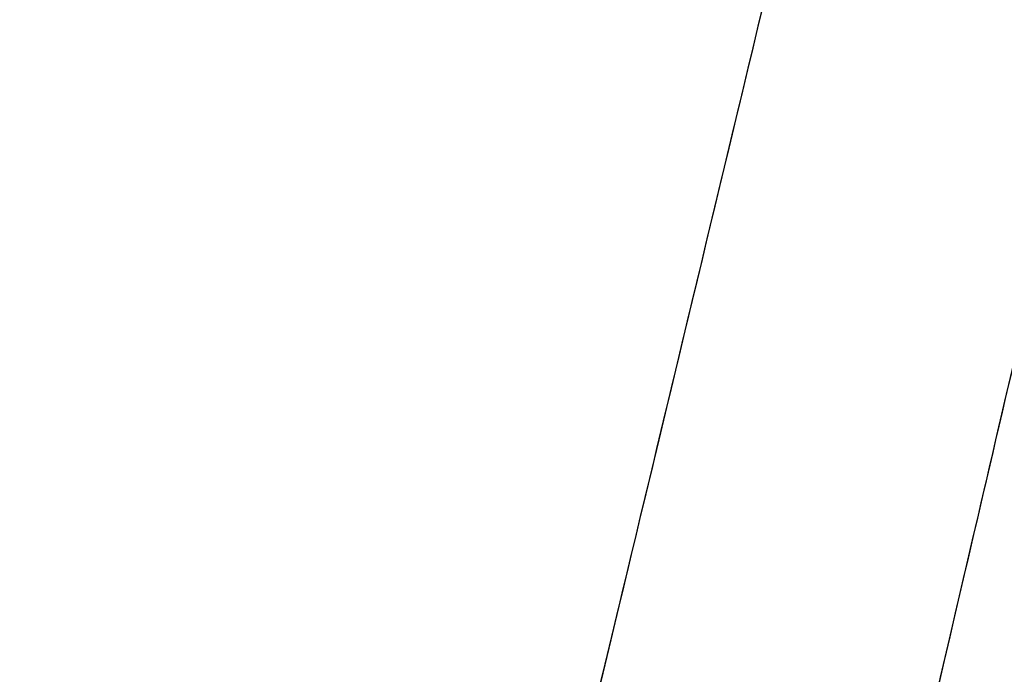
# Model space of a CAD drawing. Header units: centimetres. Extents: x 523 to 698, y 313 to 393.
# Tile 40 of 256: x 538.81 to 539.03, y 315.131 to 315.278. Entities that reach past the tile are written whole.
import ezdxf

# ---------------------------------------------------------------- set-up
doc = ezdxf.new("R2010")
doc.units = ezdxf.units.CM
doc.layers.add('solide1$Calque 01', color=1, linetype='Continuous', true_color=0xff0000)
doc.layers.add('solide1$Calque 02', color=7, linetype='Continuous', true_color=0x1600ff)

msp = doc.modelspace()

# ---------------------------------------------------------------- linework, layer by layer
at = {"layer": 'solide1$Calque 01'}
for points in [[(539.13155, 314.42326, -634.57442), (539.44985, 315.8891, -634.57442), (539.44985, 315.8891, -633.07442), (539.44985, 315.8891, -631.57442), (539.13155, 314.42326, -631.57442), (538.81326, 312.95742, -631.57442), (538.81326, 312.95742, -633.07442), (538.81326, 312.95742, -634.57442), (539.13155, 314.42326, -634.57442)], [(539.13155, 314.42326, -620.37082), (539.44985, 315.8891, -620.37082), (539.44985, 315.8891, -618.87082), (539.44985, 315.8891, -617.37082), (539.13155, 314.42326, -617.37082), (538.81326, 312.95742, -617.37082), (538.81326, 312.95742, -618.87082), (538.81326, 312.95742, -620.37082), (539.13155, 314.42326, -620.37082)]]:
    msp.add_rational_spline(points, [1, 0.707106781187, 1, 0.707106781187, 1, 0.707106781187, 1, 0.707106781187, 1], degree=2, knots=[0, 0, 0, 2.356194, 2.356194, 4.712389, 4.712389, 7.068583, 7.068583, 9.424778, 9.424778, 9.424778], dxfattribs=at)
at = {"layer": 'solide1$Calque 02'}
for points, weights in [([(539.29421, 319.90857, -651.05298), (537.80227, 315.13635, -651.05298), (537.80227, 315.13635, -645.2055)], [1, 0.707106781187, 1]), ([(539.29421, 319.90857, -633.05593), (537.80227, 315.13635, -633.05593), (537.80227, 315.13635, -628.05593)], [1, 0.707106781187, 1]), ([(540.0802, 319.6943, -651.05298), (538.94455, 314.82498, -651.05298), (538.94455, 314.82498, -645.2055)], [1, 0.707106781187, 1]), ([(540.0802, 319.6943, -633.05593), (538.94455, 314.82498, -633.05593), (538.94455, 314.82498, -628.05593)], [1, 0.707106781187, 1]), ([(539.02382, 317.5736, -632.62731), (538.30451, 314.98827, -632.96022), (538.29573, 314.99071, -636.11621)], [1, 0.743466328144, 1]), ([(539.02382, 317.5736, -617.30071), (538.30451, 314.98827, -617.58537), (538.29573, 314.99071, -620.28396)], [1, 0.743466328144, 1]), ([(539.493, 317.4447, -632.6295), (538.87255, 314.84194, -632.96978), (538.87013, 314.84252, -636.11743)], [1, 0.744347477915, 1]), ([(539.493, 317.4447, -617.30259), (538.87255, 314.84194, -617.59355), (538.87013, 314.84252, -620.28501)], [1, 0.744347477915, 1])]:
    msp.add_rational_spline(points, weights, degree=2, dxfattribs=at)

doc.saveas('drawing.dxf')
